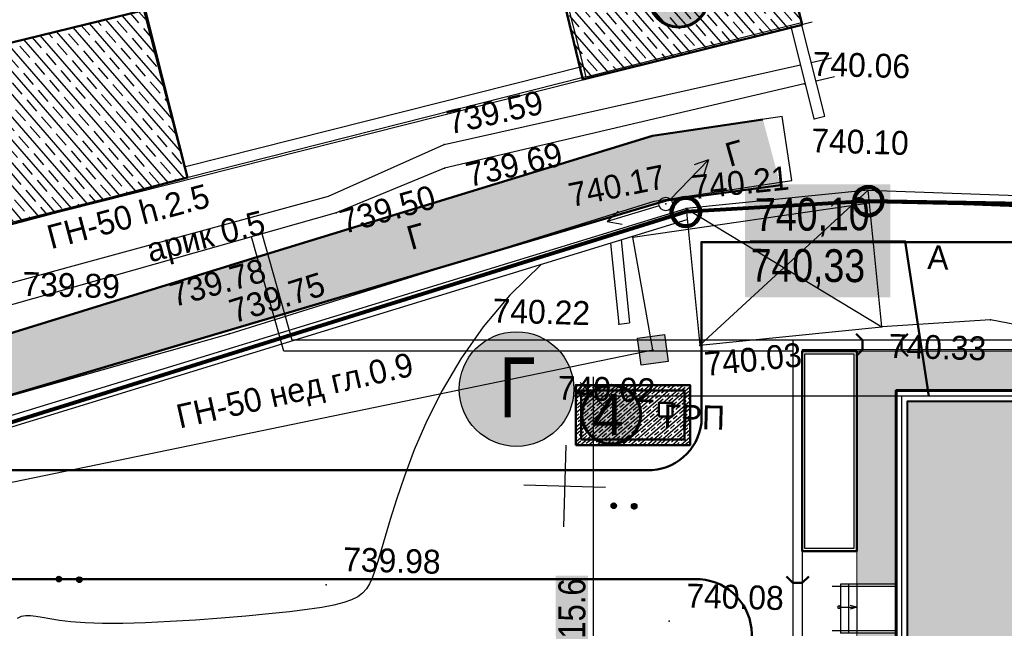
# Model space of a CAD drawing. Header units: millimetres. Extents: x -257011 to 237647566, y 2784933 to 6706507.
# Tile 231 of 256: x 10226276 to 10262422, y 4793361 to 4815702. Entities that reach past the tile are written whole.
import ezdxf

# ---------------------------------------------------------------- set-up
doc = ezdxf.new("R2010")
doc.units = ezdxf.units.MM
doc.header["$LTSCALE"] = 1000
doc.header["$PDMODE"] = 32
doc.header["$PDSIZE"] = 0.3
for name, pattern in [('ACAD_ISO02W100', [15, 12, -3]), ('ACAD_ISO03W100', [30, 12, -18]), ('Д_ТРОТ_ТРУБА', [3, 1.5, -1.5]), ('ДОРОГИ_СТРОЯЩ', [9, 8, -1]), ('НАВЕС_ОПОРЫ', [3, 2, -1])]:
    doc.linetypes.add(name, pattern=pattern)
for name, color, linetype in [('(001) Сетка', 92, 'Continuous'), ('(002) Рамка', 7, 'Continuous'), ('(004) Точки рельефа', 7, 'Continuous'), ('(007) Здания', 7, 'Continuous'), ('(013) Газ', 40, 'ИК_Газопровод -------г--------'), ('(013) Газопровод', 30, 'ИК_Газопровод -------г--------'), ('(022) Возд. Линии', 7, 'Continuous'), ('(025) Дорога', 7, 'Continuous'), ('(027) Гидрография', 7, 'Continuous'), ('(036) Растительность', 7, 'Continuous'), ('(040) Ограда', 7, 'Continuous')]:
    doc.layers.add(name, color=color, linetype=linetype)
for name, color, linetype, lineweight in [('(032) Горизонтали утолщенные', 32, 'Continuous', 30), ('.', 7, 'Continuous', 15), ('expl', 234, 'Continuous', 13), ('text', 1, 'Continuous', 13), ('Размеры', 251, 'Continuous', 18), ('Та', 250, 'Continuous', 25)]:
    doc.layers.add(name, color=color, linetype=linetype, lineweight=lineweight)
doc.styles.add('BM-431', font='txt')
doc.styles.add('D-431', font='txt', dxfattribs={"width": 2})
doc.styles.add('Roman', font='romans')
doc.styles.get("Standard").update_dxf_attribs({"font": 'ARIALN.TTF'})
doc.linetypes.add('FENCELINE1', pattern='A,6.35,-2.54,[133,ltypeshp.shx,S=2.54,R=0,X=-2.54,Y=0],-2.54,25.4', length=36.83)
doc.linetypes.add('FENCELINE2', pattern='A,6.35,-2.54,[132,ltypeshp.shx,S=2.54,R=0,X=-2.54,Y=0],-2.54,25.4', length=36.83)
doc.linetypes.add('KANALIS_K', pattern='A,1,["<",Standard,S=1.8,R=0,X=-0.9,Y=-0.9],3,-1,["К",Standard,S=1.8,R=0,X=-0.9,Y=-0.9],-1,10', length=16)
doc.linetypes.add('ИК_Воздушка ------- --------', pattern='A,9,-0.6,["Z",Standard,S=1.2,R=70,X=0.6,Y=-0.65],-1', length=10.6)
doc.linetypes.add('ИК_Газопровод -------г--------', pattern='A,9,-0.6,["Г",Standard,S=1.2,R=0,X=0,Y=-0.6],-1.2', length=10.8)
doc.linetypes.add('ОГРАДА_БЕТ', pattern='A,4,["|",Standard,S=0.8,R=0,X=0,Y=-0.8],4', length=8)
doc.dimstyles.new('ISO-25_WS', dxfattribs={"dimscale": 141.414141, "dimtxt": 7, "dimasz": 7, "dimexe": 5, "dimexo": 20, "dimgap": 2, "dimtad": 1, "dimdec": 0, "dimdsep": 46, "dimtxsty": 'Standard', "dimblk": 'OBLIQUE', "dimcen": 2.5, "dimdle": 5, "dimclrd": 5, "dimclre": 5, "dimclrt": 5, "dimadec": 0, "dimazin": 0, "dimtfac": 1, "dimtdec": 0, "dimtmove": 0, "dimatfit": 3, "dimldrblk": 'OBLIQUE', "dimfxl": 0, "dimtolj": 1, "dimtzin": 0, "dimlwd": 30, "dimlwe": 30, "dimarcsym": 0})

# ---------------------------------------------------------------- blocks, each defined once
blk = doc.blocks.new('U1072')
blk.add_hatch(color=7).paths.add_polyline_path([(-0.5, 0.5), (0.5, 0.5), (0.5, -0.5), (-0.5, -0.5)])
at = {"color": 7}
blk.add_lwpolyline([(-0.5, 0.5), (0.5, 0.5), (0.5, -0.5), (-0.5, -0.5)], close=True, dxfattribs=at)
at = {"color": 4, "oblique": 15}
blk.add_attdef('Z', (1.239086, -0.955993), '', height=2, dxfattribs=at)
blk = doc.blocks.new('S1')
at = {"layer": '(022) Возд. Линии'}
for p, q in [((-2, 0), (-1.5, 0.25)), ((-2, 0), (-1.5, -0.25)), ((0, 0), (-2, 0))]:
    blk.add_line(p, q, dxfattribs=at)
blk = doc.blocks.new('S2')
at = {"layer": '(022) Возд. Линии'}
for p, q in [((0, 0), (2, 0)), ((2, 0), (1.5, 0.25)), ((2, 0), (1.5, -0.25))]:
    blk.add_line(p, q, dxfattribs=at)
blk = doc.blocks.new('*U1755')
at = {"layer": '(022) Возд. Линии'}
for name, p, rotation in [('S1', (0.17, 0.186), 227.5256469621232), ('S2', (-0.234, -0.078), 198.3658346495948)]:
    blk.add_blockref(name, p, dxfattribs=dict(at, rotation=rotation))
blk = doc.blocks.new('STOLB')
at = {"layer": '(022) Возд. Линии'}
blk.add_circle((0, 0), 0.25, dxfattribs=at)
blk = doc.blocks.new('*X70')
at = {"color": 0}
for p, q in [((1.9, 2.17), (2.11, 2.17)), ((1.91, 2.18), (2.09, 2.18)), ((1.94, 2.19), (2.06, 2.19)), ((1.8, 2.04), (2.2, 2.04)), ((1.8, 2.03), (2.2, 2.03)), ((1.8, 2.02), (2.2, 2.02)), ((1.8, 2.01), (2.2, 2.01)), ((1.8, 2), (2.2, 2)), ((1.8, 1.99), (2.2, 1.99)), ((1.8, 1.98), (2.2, 1.98)), ((1.8, 1.97), (2.2, 1.97)), ((1.8, 1.96), (2.2, 1.96)), ((1.81, 2.07), (2.19, 2.07)), ((1.81, 2.06), (2.19, 2.06)), ((1.81, 2.05), (2.19, 2.05)), ((1.81, 1.95), (2.19, 1.95)), ((1.81, 1.94), (2.19, 1.94)), ((1.81, 1.93), (2.19, 1.93)), ((1.82, 2.09), (2.18, 2.09)), ((1.82, 2.08), (2.18, 2.08)), ((1.82, 1.92), (2.18, 1.92)), ((1.82, 1.91), (2.18, 1.91)), ((1.83, 2.11), (2.17, 2.11)), ((1.83, 2.1), (2.17, 2.1)), ((1.83, 1.9), (2.17, 1.9)), ((1.83, 1.89), (2.17, 1.89)), ((1.84, 2.12), (2.16, 2.12)), ((1.84, 1.88), (2.16, 1.88)), ((1.85, 2.13), (2.15, 2.13)), ((1.85, 1.87), (2.15, 1.87)), ((1.86, 2.14), (2.14, 2.14)), ((1.86, 1.86), (2.14, 1.86)), ((1.87, 2.15), (2.13, 2.15)), ((1.87, 1.85), (2.13, 1.85)), ((1.88, 2.16), (2.12, 2.16)), ((1.88, 1.84), (2.12, 1.84)), ((1.9, 1.83), (2.11, 1.83)), ((1.91, 1.82), (2.09, 1.82)), ((1.94, 1.81), (2.06, 1.81))]:
    blk.add_line(p, q, dxfattribs=at)
blk = doc.blocks.new('I04100')
blk.add_circle((0, 0), 0.2)
blk.add_blockref('*X70', (-2, -2))
blk = doc.blocks.new('Setka')
at = {"layer": '(001) Сетка'}
for p, q in [((0, 1.5), (0, -1.5)), ((-1.5, 0), (1.5, 0))]:
    blk.add_line(p, q, dxfattribs=at)
blk = doc.blocks.new('kjvklglhl')
at = {"layer": '(004) Точки рельефа'}
for p in [(298.194, 539.804), (298.596, 538.539), (285.037, 537.208), (285.081, 536.345), (293.233, 535.259), (293.983, 535.111), (281.154, 534.597), (274.449, 531.593), (305.268, 531.339), (291.632, 530.802), (301.294, 530.976), (277.345, 530.037), (294.633, 530.095), (292.909, 529.889), (281.164, 520.933), (293.793, 519.958)]:
    blk.add_point(p, dxfattribs=at)
at = {"layer": '(007) Здания'}
for points in [[(289.16, 543.425), (290.174, 539.837), (298.033, 542.057), (297.019, 545.646)], [(260.584, 538.067), (262.309, 531.963), (275.681, 535.741), (273.956, 541.846)], [(290.065, 540.222), (275.572, 536.126)], [(300.697, 535.578), (306.476, 535.529), (328.895, 535.881)], [(263.643, 524.447), (294.035, 534.706)], [(291.635, 533.896), (292.029, 530.854)], [(291.248, 533.766), (291.632, 530.802)], [(291.632, 530.802), (292.029, 530.854)]]:
    blk.add_lwpolyline(points, dxfattribs=at)
at = {"layer": '(007) Здания', "color": 0, "linetype": 'НАВЕС_ОПОРЫ'}
blk.add_lwpolyline([(293.983, 535.111), (294.631, 530.112), (301.294, 530.976), (300.646, 535.974)], close=True, dxfattribs=at)
for points in [[(294.631, 530.112), (300.646, 535.974)], [(293.983, 535.111), (301.294, 530.976)]]:
    blk.add_lwpolyline(points, dxfattribs=at)
at = {"layer": '(013) Газ', "linetype": 'ИК_Воздушка ------- --------', "ltscale": 0.5, "flags": 128}
blk.add_lwpolyline([(292.909, 529.889), (292.062, 534.008), (300.797, 535.523), (378.045, 536.01), (380.152, 536.01), (380.512, 520.117), (378.614, 520.082), (373.886, 519.972), (374, 516.282), (339.283, 515.209), (339.606, 502.365), (340.619, 488.79), (341.059, 475.484), (341.059, 475.484), (344.329, 475.58), (345.717, 447.337), (345.717, 447.337)], dxfattribs=at)
at = {"layer": '(013) Газопровод', "linetype": 'ИК_Воздушка ------- --------', "ltscale": 0.5, "flags": 128}
blk.add_lwpolyline([(262.29, 531.509), (262.515, 531.951), (298.425, 542.098)], dxfattribs=at)
at = {"layer": '(013) Газопровод', "ltscale": 0.5, "flags": 128}
blk.add_lwpolyline([(258.816, 521.941), (263.562, 522.973), (292.909, 529.889)], dxfattribs=at)
at = {"layer": '(025) Дорога', "linetype": 'Д_ТРОТ_ТРУБА', "flags": 128}
for points in [[(276.271, 401.474), (276.032, 403.339), (271.153, 441.699), (264.611, 481.335), (258.554, 519.926), (258.12, 523.201), (258.253, 523.704), (258.69, 524.198), (277.345, 530.037), (292.802, 535.347), (297.832, 536.245), (297.413, 538.591), (292.678, 537.746), (274.449, 531.593), (260.769, 526.931), (259.947, 526.822), (259.362, 527.449), (258.374, 532.486)], [(269.368, 515.247), (282.156, 517.109), (283.702, 507.914), (307.271, 511.692), (310.476, 513.628), (310.443, 515.538), (318.567, 515.917), (330.341, 516.212), (329.81, 527.423), (321.381, 528.706), (305.268, 531.339), (301.294, 530.976)]]:
    blk.add_lwpolyline(points, dxfattribs=at)
at = {"layer": '(027) Гидрография', "color": 3}
for points in [[(298.429, 540.601), (299.171, 540.789)], [(299.292, 540.092), (298.622, 539.917)]]:
    blk.add_lwpolyline(points, dxfattribs=at)
blk.add_lwpolyline([(298.235, 539.815), (298.194, 539.804), (285.081, 536.345), (281.154, 534.597), (269.42, 530.914), (261.971, 528.6, -1.037307), (261.752, 529.408), (280.854, 535.202), (285.037, 537.208), (298.041, 540.503)], format="xyb", dxfattribs=at)
at = {"layer": '(032) Горизонтали утолщенные'}
blk.add_lwpolyline([(288.734, 532.917), (287.612, 531.752), (286.664, 530.561), (285.871, 529.364), (285.218, 528.187), (284.687, 527.052), (284.261, 525.982), (283.924, 525.001), (283.657, 524.132), (283.446, 523.392), (283.278, 522.773), (283.145, 522.262), (283.036, 521.844), (282.941, 521.505), (282.851, 521.231), (282.755, 521.01), (282.645, 520.826), (282.508, 520.667), (282.335, 520.529), (282.112, 520.407), (281.829, 520.297), (281.474, 520.196), (281.034, 520.1), (280.498, 520.005), (279.854, 519.908), (279.097, 519.806), (278.251, 519.702), (277.346, 519.6), (276.412, 519.506), (275.479, 519.422), (274.578, 519.355), (273.739, 519.307), (272.993, 519.283), (272.363, 519.287), (271.84, 519.311), (271.412, 519.35), (271.063, 519.395), (270.78, 519.438), (270.547, 519.474), (270.351, 519.493), (270.176, 519.489), (270.012, 519.453), (269.856, 519.373)], dxfattribs=at)
at = {"layer": '(040) Ограда', "linetype": 'ОГРАДА_БЕТ', "ltscale": 0.5, "flags": 128}
for points in [[(298.596, 538.539), (297.634, 541.945)], [(298.981, 538.648), (298.018, 542.053)], [(290.174, 539.837), (275.681, 535.741)], [(298.596, 538.539), (298.981, 538.648)], [(300.646, 535.974), (306.475, 535.929), (328.888, 536.281)], [(263.515, 524.826), (293.983, 535.111)]]:
    blk.add_lwpolyline(points, dxfattribs=at)
at = {"layer": '(001) Сетка'}
blk.add_blockref('Setka', (289.817, 524.81), dxfattribs=at)
at = {"layer": '(013) Газопровод', "color": 0, "linetype": 'Continuous', "zscale": 2, "rotation": 9.384772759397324}
blk.add_blockref('U1072', (292.909, 529.889), dxfattribs=at)
at = {"layer": '(022) Возд. Линии'}
for name in ['*U1755', 'STOLB']:
    blk.add_blockref(name, (293.233, 535.259), dxfattribs=at)
at = {"layer": '(036) Растительность', "linetype": 'Continuous', "xscale": 0.5, "yscale": 0.5, "zscale": 0.5}
for p in [(291.637, 524.137), (292.387, 524.137), (271.352, 520.871), (272.102, 520.871)]:
    blk.add_blockref('I04100', p, dxfattribs=at)
at = {"layer": '(004) Точки рельефа', "style": 'D-431'}
for s, p in [('740.06', (298.481, 540.119)), ('740.10', (298.509, 537.305)), ('739.89', (269.708, 531.229)), ('740.22', (286.991, 530.733)), ('740.33', (301.565, 529.848)), ('740.02', (289.457, 527.968)), ('739.98', (281.764, 521.453)), ('740.08', (294.393, 520.478))]:
    blk.add_text(s, height=0.875, dxfattribs=at).set_placement(p)
for s, rotation, p in [('739.59', 14.2177, (285.239, 537.584)), ('739.69', 14.7794, (286.01, 535.672)), ('740.21', 7.3837, (294.228, 535.46)), ('740.17', 13.1219, (289.776, 535.044)), ('739.50', 17.4799, (281.454, 533.821)), ('739.78', 17.3019, (275.293, 530.963)), ('739.75', 18.9618, (277.515, 530.428)), ('740.03', 7.3837, (294.878, 528.986))]:
    blk.add_text(s, height=0.875, rotation=rotation, dxfattribs=at).set_placement(p)
at = {"layer": '(013) Газопровод', "color": 0, "linetype": 'Continuous', "style": 'BM-431'}
for s, rotation, p in [('ГН-50 h.2.5', 16.5481, (270.723, 532.961)), ('ГН-50 нед гл.0.9', 14.3506, (275.628, 526.515))]:
    blk.add_text(s, height=0.875, rotation=rotation, dxfattribs=at).set_placement(p)
blk.add_text('ГРП ', height=0.875, dxfattribs=at).set_placement((293.372, 527.035))
at = {"layer": '(025) Дорога', "linetype": 'ДОРОГИ_СТРОЯЩ', "style": 'BM-431'}
for p in [(295.537, 536.68), (283.935, 533.3)]:
    blk.add_text('Г', height=0.875, rotation=17.3814, dxfattribs=at).set_placement(p)
blk.add_text('A', height=0.875, dxfattribs=at).set_placement((302.893, 533.142))
at = {"layer": '(027) Гидрография', "color": 0, "style": 'D-431'}
blk.add_text('арик 0.5', height=0.875, rotation=15.7148, dxfattribs=at).set_placement((274.377, 532.583))
blk = doc.blocks.new('dshgts')
h = blk.add_hatch()
h.set_pattern_fill('JIS_STN_1E', color=142, scale=200, angle=355.6832, style=0)
h.set_pattern_definition([(40.683213, (3111448.16, -5389468.48), (-130.375251, 151.665072), []), (40.683213, (3111588.76, -5389479.1), (-130.375251, 151.665072), [200, -100])])
h.paths.add_polyline_path([(4247122, -1140664), (4247122, -1142864), (4251322, -1142864), (4251322, -1140664)])
h.paths.add_polyline_path([(4250172, -1141814), (4250172, -1141314), (4250672, -1141314), (4250672, -1141814)], flags=16)
at = {"lineweight": 50, "ltscale": 1000}
for points in [[(4247122, -1142864), (4247122, -1140664), (4251322, -1140664), (4251322, -1142864)], [(4247322, -1142664), (4247322, -1140864), (4251122, -1140864), (4251122, -1142664)], [(4250172, -1141814), (4250172, -1141314), (4250672, -1141314), (4250672, -1141814)]]:
    blk.add_lwpolyline(points, close=True, dxfattribs=at)
blk = doc.blocks.new('_Oblique')
at = {"color": 0, "linetype": 'ByBlock', "lineweight": -2}
blk.add_line((-0.5, -0.5), (0.5, 0.5), dxfattribs=at)
blk = doc.blocks.new('*D1952')
at = {"color": 5, "lineweight": 30, "ltscale": 1000, "transparency": 16777216}
for p, q in [((10247343, 4785580), (10247343, 4802594)), ((10259215, 4801887), (10246636, 4801887)), ((10259215, 4786287), (10246636, 4786287))]:
    blk.add_line(p, q, dxfattribs=at)
at = {"layer": 'Defpoints', "color": 0, "lineweight": 50, "ltscale": 1000, "transparency": 16777216}
for p in [(10247343, 4801887), (10262043, 4801887), (10262043, 4786287)]:
    blk.add_point(p, dxfattribs=at)
at = {"color": 5, "lineweight": 30, "ltscale": 1000, "transparency": 16777216, "xscale": 989.89898989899, "yscale": 989.89898989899, "zscale": 989.89898989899}
for p, rotation in [((10247343, 4801887), 90), ((10247343, 4786287), 270)]:
    blk.add_blockref('_Oblique', p, dxfattribs=dict(at, rotation=rotation))
at = {"color": 5, "lineweight": 50, "ltscale": 1000, "transparency": 16777216, "insert": (10246555, 4794087), "char_height": 989.9, "attachment_point": 5, "rotation": 90, "bg_fill": 1, "box_fill_scale": 1.1, "bg_fill_color": 255, "bg_fill_transparency": 0}
blk.add_mtext('\\A1;15.6', dxfattribs=at)
blk = doc.blocks.new('ergrtshjs')
at = {"layer": '(040) Ограда', "linetype": 'KANALIS_K', "ltscale": 1000}
h = blk.add_hatch(color=256, dxfattribs=at)
h.set_gradient(color1=(255, 0, 0), color2=(255, 0, 0), tint=0.41, name='INVSPHERICAL')
h.paths.add_polyline_path([(4220109, -1174872), (4193509, -1174872), (4193509, -1159672), (4220109, -1159672)])
h = blk.add_hatch(color=256, dxfattribs=at)
h.set_gradient(color1=(255, 0, 0), color2=(255, 0, 0), tint=0.41, name='INVSPHERICAL')
h.paths.add_polyline_path([(4202859, -1175272), (4205134, -1175272), (4207359, -1175272), (4207359, -1176922), (4202859, -1176922)])
at = {"layer": '.', "lineweight": 0, "ltscale": 1000}
h = blk.add_hatch(dxfattribs=at)
h.set_pattern_fill('AR-SAND', color=252, scale=10)
h.set_pattern_definition([(37.5, (0, -27743), (-16.000313, 489.413237), [0, -386.08, 0, -431.8, 0, -412.75]), (7.5, (0, -27743), (449.52328, 716.8251), [0, -208.28, 0, -347.98, 0, -133.35]), (327.5, (-312.4, -27743), (790.99237, 1.437185), [0, -127, 0, -457.2, 0, -596.9]), (317.5, (-312.4, -27743), (763.55645, 222.92932), [0, -63.5, 0, -299.72, 0, -342.9])])
h.paths.add_polyline_path([(4221959, -1157822), (4191659, -1157822), (4191659, -1165772), (4193109, -1165772), (4193109, -1159272), (4220509, -1159272), (4220509, -1166372), (4221959, -1166372)])
h.paths.add_polyline_path([(4193109, -1173772), (4191659, -1173772), (4191659, -1176722), (4196959, -1176722), (4196959, -1175272), (4193109, -1175272)])
h.paths.add_polyline_path([(4221959, -1171476), (4221959, -1168172), (4220509, -1168172), (4220509, -1175272), (4207359, -1175272), (4207359, -1176722), (4221959, -1176722)])
at = {"ltscale": 100}
for p, q in [((4191109, -1161972, 0), (4192959, -1161972, 0)), ((4191109, -1162022, 0), (4192909, -1162022, 0)), ((4192909, -1166472), (4192909, -1162022)), ((4192959, -1166472), (4192959, -1161972)), ((4190959, -1166172), (4190959, -1162122, 0)), ((4191009, -1166172), (4191009, -1162122, 0)), ((4191009, -1163472), (4191909, -1163472)), ((4191909, -1163472), (4191609, -1164372)), ((4192009, -1163172, 0), (4191909, -1163172, 0)), ((4191909, -1163472), (4191909, -1163172)), ((4191909, -1163472), (4191959, -1163472)), ((4191959, -1166472), (4191959, -1163172)), ((4192009, -1163472), (4191959, -1163472)), ((4192009, -1166472), (4192009, -1163172)), ((4192909, -1163472), (4192009, -1163472)), ((4191009, -1163772), (4191809, -1163772)), ((4192909, -1163772), (4192009, -1163772)), ((4191009, -1164072), (4191709, -1164072)), ((4192909, -1164072), (4192009, -1164072)), ((4191009, -1164372), (4191609, -1164372)), ((4192909, -1164372), (4192009, -1164372)), ((4191423, -1164932), (4190987, -1166238)), ((4191009, -1164672), (4191509, -1164672)), ((4191009, -1164972), (4191409, -1164972)), ((4191471, -1164785), (4191082, -1164854)), ((4191082, -1164854), (4191786, -1164861)), ((4191786, -1164861), (4191423, -1164932)), ((4191509, -1164672), (4191471, -1164785)), ((4192909, -1164672), (4192009, -1164672)), ((4192909, -1164972), (4192009, -1164972)), ((4191009, -1165272), (4191309, -1165272)), ((4192909, -1165272), (4192009, -1165272)), ((4191009, -1165572), (4191209, -1165572)), ((4192909, -1165572), (4192009, -1165572)), ((4191009, -1165872), (4191109, -1165872)), ((4192909, -1165872), (4192009, -1165872)), ((4190959, -1166172), (4191009, -1166172)), ((4192909, -1166172), (4192009, -1166172)), ((4192009, -1166472), (4191959, -1166472)), ((4192909, -1166472), (4192959, -1166472)), ((4196959, -1176722), (4196959, -1175272)), ((4201459, -1176722), (4201459, -1175272)), ((4207359, -1178722), (4207359, -1175379)), ((4202859, -1176722), (4196959, -1176722))]:
    blk.add_line(p, q, dxfattribs=at)
at = {"color": 0}
for p, q in [((4193109, -1165772), (4191659, -1165772)), ((4191059, -1168172), (4191059, -1166372)), ((4193109, -1166372), (4191059, -1166372)), ((4191359, -1168172), (4191359, -1166372)), ((4193109, -1166072), (4191659, -1166072)), ((4193109, -1166372), (4191659, -1166372)), ((4191659, -1166372), (4191659, -1173772)), ((4191659, -1168172), (4191659, -1166372)), ((4220509, -1166372), (4222559, -1166372)), ((4221959, -1166372), (4221959, -1168172)), ((4222259, -1166372), (4222259, -1168172)), ((4222559, -1166372), (4222559, -1168172)), ((4193109, -1168172), (4191059, -1168172)), ((4193109, -1168172), (4191659, -1168172)), ((4220509, -1168172), (4222559, -1168172)), ((4193109, -1169272), (4191659, -1169272))]:
    blk.add_line(p, q, dxfattribs=at)
at = {"color": 204, "linetype": 'FENCELINE1', "lineweight": 30, "ltscale": 20}
for p, q in [((4191959, -1166452), (4190759, -1166452)), ((4220509, -1168092), (4222859, -1168092))]:
    blk.add_line(p, q, dxfattribs=at)
at = {"color": 204, "linetype": 'FENCELINE1', "lineweight": 30, "ltscale": 15}
for p, q in [((4202859, -1175442), (4196659, -1175442)), ((4202859, -1176642), (4196659, -1176642)), ((4202939, -1179022), (4202939, -1176922)), ((4207279, -1179022), (4207279, -1176922)), ((4205109, -1177922), (4205109, -1179022))]:
    blk.add_line(p, q, dxfattribs=at)
at = {"lineweight": 30, "ltscale": 100}
for p, q in [((4202859, -1178722), (4202859, -1175272)), ((4207359, -1178722), (4207359, -1176472)), ((4202859, -1178122), (4207359, -1178122)), ((4202859, -1178422), (4207359, -1178422)), ((4202859, -1178722), (4207359, -1178722))]:
    blk.add_line(p, q, dxfattribs=at)
at = {"lineweight": 0, "ltscale": 1000}
for points in [[(4191659, -1166372), (4191659, -1157822), (4221959, -1157822), (4221959, -1166372)], [(4202859, -1176722), (4191659, -1176722), (4191659, -1168172)], [(4221959, -1168172), (4221959, -1176722), (4207359, -1176722)]]:
    blk.add_lwpolyline(points, dxfattribs=at)
at = {"lineweight": 60, "ltscale": 1000}
blk.add_lwpolyline([(4193109, -1159272), (4220509, -1159272), (4220509, -1175272), (4193109, -1175272)], close=True, dxfattribs=at)
at = {"color": 1, "lineweight": 30, "ltscale": 1000}
blk.add_lwpolyline([(4193309, -1159472), (4220309, -1159472), (4220309, -1175072), (4193309, -1175072)], close=True, dxfattribs=at)
at = {"lineweight": 40, "ltscale": 1000}
blk.add_lwpolyline([(4193509, -1159672), (4220109, -1159672), (4220109, -1174872), (4193509, -1174872)], close=True, dxfattribs=at)
at = {"color": 204, "linetype": 'FENCELINE1', "lineweight": 30, "ltscale": 20}
for points in [[(4191739, -1165772), (4191739, -1174072)], [(4222859, -1166452), (4220509, -1166452)], [(4190759, -1168092), (4193109, -1168092)], [(4193109, -1168092), (4192939, -1168092), (4192939, -1174072)]]:
    blk.add_lwpolyline(points, dxfattribs=at)
at = {"color": 251, "linetype": 'ACAD_ISO02W100', "lineweight": 0, "ltscale": 50}
for points in [[(4191659, -1173772), (4192339, -1169272), (4193002, -1173772)], [(4196959, -1175379), (4201459, -1176050), (4196959, -1176722)]]:
    blk.add_lwpolyline(points, dxfattribs=at)
at = {"color": 0}
blk.add_lwpolyline([(4191659, -1173772), (4193109, -1173772)], dxfattribs=at)
at = {"lineweight": 50, "ltscale": 1000}
blk.add_lwpolyline([(4207359, -1176922), (4202859, -1176922), (4202859, -1175272), (4207359, -1175272)], close=True, dxfattribs=at)
at = {"layer": 'expl', "lineweight": 30}
for p, q in [((4191459, -1163472), (4191459, -1164372)), ((4192459, -1166172), (4192459, -1163472)), ((4191459, -1164372), (4191392, -1164129)), ((4191459, -1164372), (4191526, -1164129)), ((4191060, -1167322), (4191659, -1167322)), ((4191659, -1167322), (4191416, -1167255)), ((4191659, -1167322), (4191416, -1167389)), ((4221959, -1167222), (4222202, -1167155)), ((4222558, -1167222), (4221959, -1167222)), ((4221959, -1167222), (4222202, -1167289)), ((4203774, -1178122), (4203707, -1178365)), ((4203774, -1178722), (4203774, -1178122)), ((4203774, -1178122), (4203841, -1178365)), ((4206444, -1178122), (4206377, -1178365)), ((4206444, -1178722), (4206444, -1178122)), ((4206444, -1178122), (4206511, -1178365))]:
    blk.add_line(p, q, dxfattribs=at)
for centre in [(4192459, -1166222), (4191010, -1167322), (4222608, -1167222), (4203774, -1178772), (4206444, -1178772)]:
    blk.add_circle(centre, 50, dxfattribs=at)
blk.add_arc((4191959, -1163468, 0), 500, 359.5758, 180.4242, dxfattribs=at)
at = {"layer": 'Размеры', "lineweight": 60, "ltscale": 5, "elevation": 0}
blk.add_lwpolyline([(4191109, -1161972), (4191109, -1162122), (4190959, -1162122), (4190959, -1161972)], close=True, dxfattribs=at)

msp = doc.modelspace()

# ---------------------------------------------------------------- hatches: boundary and pattern name
at = {"layer": '.', "lineweight": 50, "ltscale": 1000, "transparency": 33554687}
h = msp.add_hatch(color=256, dxfattribs=at)
h.dxf.hatch_style = 1
h.set_gradient(color1=(132, 132, 132), color2=(132, 132, 132), tint=1)
h.paths.add_polyline_path([(10214551.176, 4797734.622), (10214965.149, 4798585.665), (10215842.918, 4798930.274), (10250017.13, 4809059.548), (10254203.696, 4809622.792), (10253559.585, 4812036.674), (10249506.562, 4811440.076), (10237347.598, 4807712.557), (10217306.905, 4801526.184), (10216446.695, 4801744.398), (10215973.868, 4802369.379), (10215719.469, 4803386.293), (10215034.03, 4807096.467), (10210781.798, 4806177.95), (10211192.403, 4802945.934), (10211551.731, 4793865.49), (10225776.558, 4674880.29), (10229562.641, 4675332.92), (10227005.562, 4700176.549), (10225345.538, 4715857.148), (10222453.47, 4737333.336), (10219897.156, 4755746.798), (10217029.885, 4777056.638)])
at = {"linetype": 'KANALIS_K', "ltscale": 1000}
h = msp.add_hatch(dxfattribs=at)
h.set_pattern_fill('JIS_STN_1E', color=252, scale=550, angle=266, style=0)
h.set_pattern_definition([(311, (0, -915322.9), (415.09027, 360.832466), []), (311, (-27.05, -915709.7), (415.09027, 360.832466), [550, -275])])
h.paths.add_polyline_path([(10245972.841, 4817583.072), (10246953.243, 4813509.205), (10255002.941, 4815518.101), (10254020.977, 4819452.853)])
h.paths.add_polyline_path([(10217306.249, 4812748.432), (10218893.642, 4806320.729), (10232431.52, 4809908.164), (10230845.581, 4816056.305)])
at = {"lineweight": 50}
h = msp.add_hatch(color=1, dxfattribs=at)
h.set_gradient(color1=(255, 255, 255), one_color=1, tint=1)
h.paths.add_polyline_path([(10249385.225, 4816509.125, 1), (10251546.572, 4816509.125, 1)])
at = {"lineweight": 25}
h = msp.add_hatch(color=256, dxfattribs=at)
h.set_gradient(color1=(255, 255, 255), one_color=1, tint=1)
h.paths.add_polyline_path([(10252904.827, 4809658.862), (10258234.794, 4809658.862), (10258234.794, 4805508.141), (10252904.827, 4805508.141)])
at = {"lineweight": 30}
h = msp.add_hatch(color=256, dxfattribs=at)
h.set_gradient(color1=(255, 255, 255), one_color=1, tint=1)
h.paths.add_polyline_path([(10244673.423, 4804241.368, 1), (10244356.484, 4800042.666, 1)])
at = {"lineweight": 50}
h = msp.add_hatch(color=1, dxfattribs=at)
h.set_gradient(color1=(255, 255, 255), one_color=1, tint=1)
h.paths.add_polyline_path([(10249075.088, 4801208.441, 1), (10246913.742, 4801208.441, 1)])

# ---------------------------------------------------------------- linework, layer by layer
at = {"layer": '(002) Рамка', "color": 0, "lineweight": 60, "ltscale": 1000}
for centre in [(10250465.898, 4816509.125), (10247994.415, 4801208.441)]:
    msp.add_circle(centre, 1080.673, dxfattribs=at)
at = {"layer": '(022) Возд. Линии', "color": 6, "linetype": 'Continuous', "lineweight": 140}
for centre in [(10257427.233, 4809038.057), (10250729.509, 4808645.196)]:
    msp.add_circle(centre, 521.317, dxfattribs=at)
at = {"lineweight": 50, "ltscale": 1000}
for points in [[(10245972.841, 4817583.072), (10246953.243, 4813509.205), (10255002.941, 4815518.101), (10254020.977, 4819452.853), (10245972.841, 4817583.072)], [(10217306.249, 4812748.432), (10218893.642, 4806320.729), (10232431.52, 4809908.164), (10230845.581, 4816056.305), (10217306.249, 4812748.432)], [(10253559.585, 4812036.674), (10249506.562, 4811440.076), (10235336.775, 4807096.108), (10217306.905, 4801526.184), (10216446.695, 4801744.398), (10215973.868, 4802369.379), (10215719.469, 4803386.293), (10215034.03, 4807096.467)], [(10229562.641, 4675332.92), (10227005.562, 4700176.549), (10225345.538, 4715857.148), (10222453.47, 4737333.336), (10219897.156, 4755746.798), (10217029.885, 4777056.638), (10214551.176, 4797734.622), (10214965.149, 4798585.665), (10215842.918, 4798930.274), (10250017.13, 4809059.548), (10254203.696, 4809622.792)], [(10256981.739, 4804169.421), (10257212.82, 4803936.84), (10257212.82, 4803586.84), (10256981.739, 4803347.889)], [(10258877.619, 4804169.421), (10258646.537, 4803936.84), (10258646.537, 4803586.84), (10258877.619, 4803347.889)], [(10254419.952, 4795265.514), (10254652.532, 4795034.432), (10255002.532, 4795034.432), (10255241.484, 4795265.514)]]:
    msp.add_lwpolyline(points, dxfattribs=at)
at = {"color": 1, "ltscale": 0.1, "const_width": 100}
msp.add_lwpolyline([(10367637.944, 4805869.586), (10339299.453, 4807430.773), (10290114.083, 4808470.908), (10285634.352, 4808565.642), (10257427.233, 4809038.057), (10250729.509, 4808645.196), (10215776.869, 4797731.644), (10233106.932, 4681654.913), (10264254.682, 4680909.052), (10291821.94, 4678668.694), (10292764.457, 4702088.801), (10317690.983, 4701856.31), (10325359.542, 4700259.605), (10326158.328, 4709839.874), (10334361.553, 4709296.136), (10334391.701, 4709750.971), (10342287.801, 4709144.614), (10342234.253, 4708447.292), (10364005.562, 4706891.023), (10366382.939, 4733090.762), (10366639.94, 4738407.802), (10366556.549, 4753672.925), (10367637.944, 4805869.586)], dxfattribs=at)
at = {"color": 5, "linetype": 'FENCELINE2', "lineweight": 80, "ltscale": 0.1}
msp.add_lwpolyline([(10285459.304, 4808568.574), (10257427.233, 4809038.057), (10250729.509, 4808645.196), (10220352.394, 4799160.298)], dxfattribs=at)
at = {"color": 150}
for points in [[(10254652.532, 4803936.84), (10236278.824, 4803936.84), (10235172.153, 4807843.484)], [(10254652.532, 4803536.84), (10235976.396, 4803536.84), (10234787.297, 4807734.462)], [(10254652.532, 4785742.046), (10254652.532, 4779736.84), (10287702.532, 4779736.84), (10287702.532, 4802321.24), (10287702.532, 4803936.84), (10254652.532, 4803936.84), (10254652.532, 4787142.046)], [(10255002.532, 4785742.046), (10255002.532, 4780086.84), (10287352.532, 4780086.84), (10287352.532, 4802086.84), (10287352.532, 4803586.84), (10255002.532, 4803586.84), (10255002.532, 4787142.046)]]:
    msp.add_lwpolyline(points, dxfattribs=at)
at = {"lineweight": 50, "ltscale": 1000}
msp.add_lwpolyline([(10255060.096, 4780136.84), (10255060.096, 4776136.84), (10291002.532, 4776136.84), (10291002.532, 4807536.84), (10251302.532, 4807536.84), (10251302.532, 4800897.255, -0.386730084), (10249303.036, 4799160.298), (10220352.394, 4799160.298), (10215991.367, 4797793.376), (10216373.559, 4795160.298), (10251259.401, 4795160.298, -0.388770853), (10253152.532, 4793155.697), (10253152.532, 4787142.046)], format="xyb", dxfattribs=at)
at = {"lineweight": 50}
msp.add_lwpolyline([(10259652.532, 4801886.84), (10258783.583, 4807561.229), (10253090.835, 4807561.229)], dxfattribs=at)
at = {"lineweight": 50, "ltscale": 1000}
msp.add_lwpolyline([(10257002.532, 4803536.84), (10257002.532, 4796186.84), (10255002.532, 4796186.84), (10255002.532, 4803536.84)], close=True, dxfattribs=at)
at = {"color": 92, "lineweight": 30, "ltscale": 1000}
msp.add_lwpolyline([(10256902.532, 4803436.84), (10256902.532, 4796286.84), (10255102.532, 4796286.84), (10255102.532, 4803436.84)], close=True, dxfattribs=at)
at = {"color": 162, "lineweight": 30}
msp.add_circle((10244514.954, 4802142.017), 2105.323, dxfattribs=at)

# ---------------------------------------------------------------- block references
at = {"lineweight": 5, "xscale": 999.9999999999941, "yscale": 999.9999999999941, "zscale": 999.9999999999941, "rotation": 358.3893224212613}
msp.add_blockref('kjvklglhl', (9941829.75, 4282132.781), dxfattribs=at)
at = {"lineweight": 50, "xscale": -1}
msp.add_blockref('ergrtshjs', (14478961.76, 5961358.727), dxfattribs=at)
at = {"lineweight": 50}
msp.add_blockref('dshgts', (5999564.631, 5942951.924), dxfattribs=at)

# ---------------------------------------------------------------- texts
at = {"lineweight": 30, "insert": (10253112.963, 4807293.2), "char_height": 1200, "width": 6859.98406, "attachment_point": 1, "rotation": 359.647453}
msp.add_mtext('740,33', dxfattribs=at)
at = {"color": 250, "insert": (10248454.39, 4801206.487, 0), "char_height": 1500, "width": 156685.73039, "attachment_point": 6, "style": 'Roman'}
msp.add_mtext('\\pt64500;{\\fArial|b0|i0|c0|p34;4}', dxfattribs=at)
at = {"layer": 'text', "color": 1, "linetype": 'ACAD_ISO03W100', "lineweight": 50, "ltscale": 50, "insert": (10253274.531, 4807724.828), "char_height": 1200, "width": 6859.98406, "attachment_point": 7, "rotation": 0.352547}
msp.add_mtext('740,10', dxfattribs=at)
at = {"layer": 'Та', "insert": (10244550.981, 4803305.239), "char_height": 2200, "width": 5978.76596, "attachment_point": 2}
msp.add_mtext('{\\C162;Г}', dxfattribs=at)

# ---------------------------------------------------------------- dimensions: what is measured, and where the dimension line sits
at = {"lineweight": 50, "ltscale": 1000}
dim = msp.add_linear_dim(base=(10247342.87, 4801886.84), p1=(10262042.8, 4786286.84), p2=(10262042.8, 4801886.84), angle=90, text='15.6', dimstyle='ISO-25_WS', override={"dimtmove": 1, "dimtfill": 2, "dimtfillclr": 255}, dxfattribs=at)
dim.commit()
dim.dimension.update_dxf_attribs({"geometry": '*D1952', "text_midpoint": (10246554.626, 4794086.84)})

doc.saveas('drawing.dxf')
